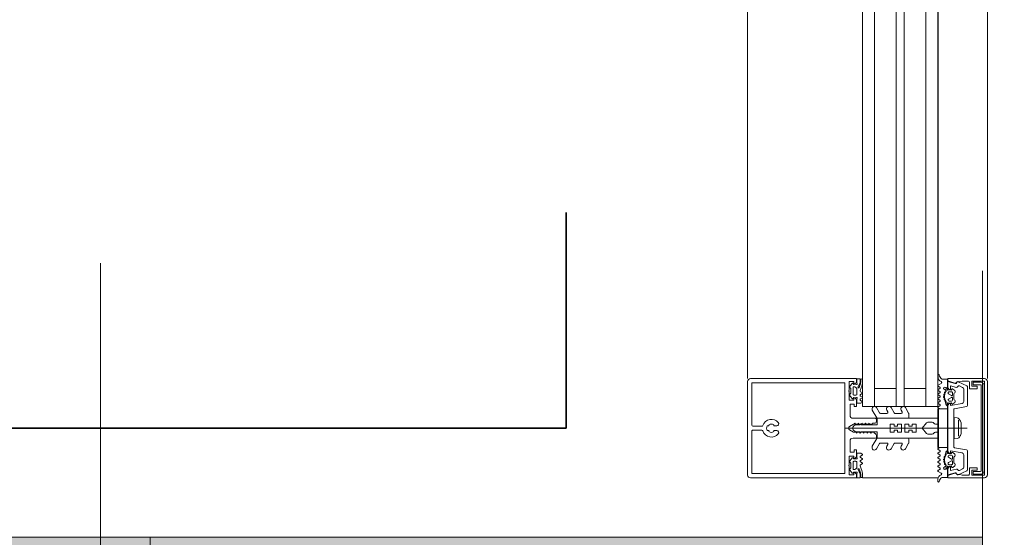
# Model space of a CAD drawing. Header units: centimetres. Extents: x -1631 to 21770, y -8842 to 3590.
# Tile 56 of 142: x -604 to -555, y 1383 to 1409. Entities that reach past the tile are written whole.
import ezdxf

# ---------------------------------------------------------------- set-up
doc = ezdxf.new("R2010")
doc.units = ezdxf.units.CM
for name, pattern in [('Dash', [60, 30, -30]), ('Hidden', [71.4375, 47.625, -23.8125]), ('Ponad', [39.688, 23.813, -15.875]), ('Ukryte', [71.438, 47.625, -23.813])]:
    doc.linetypes.add(name, pattern=pattern)
for name, color, linetype, lineweight in [('A-DETL', 90, 'Continuous', 9), ('A-DETL-GENF', 92, 'Continuous', 9), ('A-DETL-HDLN', 90, 'Ukryte', 9), ('A-FLOR-OVHD', 1, 'Ponad', 9), ('A-GLAZ-CURT', 52, 'Continuous', 9), ('A-GLAZ-CWMG', 51, 'Continuous', 9), ('A-WALL', 113, 'Continuous', 13), ('A-WALL-PATT', 111, 'Continuous', 13), ('S-COLS', 52, 'Continuous', 13)]:
    doc.layers.add(name, color=color, linetype=linetype, lineweight=lineweight)

# ---------------------------------------------------------------- blocks, each defined once
blk = doc.blocks.new('M_Concrete-Square-Column - 300 x 300mm-1795930-6_piętro IV __13_80 m_ - stan projektowany')
at = {"layer": 'S-COLS', "lineweight": 9}
blk.add_hatch(color=254, dxfattribs=at).paths.add_polyline_path([(15, -15), (15, 15), (-15, 15), (-15, -15)], flags=0)
for p, q in [((15, 15), (-15, 15)), ((-15, 15), (-15, -15)), ((15, -15), (15, 15)), ((-15, -15), (15, -15))]:
    blk.add_line(p, q, dxfattribs=at)
blk = doc.blocks.new('Rectangular Mullion - SI_CovCap-20mm_Tran-55mm-2281819-6_piętro IV __13_80 m_ - stan projektowany')
at = {"layer": 'A-DETL-GENF'}
for p, q in [((-2.5, 9.45), (-2.5, 7.8)), ((2.366, 9.6), (-2.35, 9.6)), ((2.5, 7.8), (2.5, 9.451)), ((-2.5, 9.39), (-2.5, 4.79)), ((-2.29, 9.39), (-2.29, 4.79)), ((-0.1, 8.877), (-0.1, 9.34)), ((0.1, 9.34), (0.1, 8.877)), ((2.29, 9.39), (2.29, 4.79)), ((2.5, 9.39), (2.5, 4.79)), ((-0.12, 8.608), (-0.12, 8.547)), ((0.12, 8.547), (0.12, 8.608)), ((-0.12, 8.253), (-0.12, 8.128)), ((0.12, 8.128), (0.12, 8.253)), ((0, -1.485), (0, 4.678)), ((-2.088, 4.025), (-2.309, 3.927)), ((-2.26, 4.327), (-2.136, 4.43)), ((-2.221, 4.258), (-2.256, 4.278)), ((-2.043, 4.28), (-1.716, 4.28)), ((-2.022, 4.419), (-2.014, 4.409)), ((-1.975, 4.39), (-1.783, 4.39)), ((-1.717, 4.08), (-1.939, 4.08)), ((-1.745, 4.409), (-1.737, 4.419)), ((-1.669, 4.238), (-1.669, 4.13)), ((-1.623, 4.43), (-1.499, 4.327)), ((-1.503, 4.278), (-1.538, 4.258)), ((-0.501, 4.28), (-0.501, 3.15)), ((-0.176, 3.957), (-0.176, 4.096)), ((-0.076, 4.269), (-0.051, 4.283)), ((0.074, 4.269), (0.049, 4.283)), ((0.174, 3.957), (0.174, 4.096)), ((0.499, 3.15), (0.499, 4.28)), ((1.623, 4.43), (1.499, 4.327)), ((1.503, 4.278), (1.538, 4.258)), ((1.669, 4.238), (1.669, 4.13)), ((2.043, 4.28), (1.716, 4.28)), ((1.717, 4.08), (1.939, 4.08)), ((1.745, 4.409), (1.737, 4.419)), ((1.975, 4.39), (1.783, 4.39)), ((2.022, 4.419), (2.014, 4.409)), ((2.088, 4.025), (2.309, 3.927)), ((2.26, 4.327), (2.136, 4.43)), ((2.221, 4.258), (2.256, 4.278)), ((-2.35, 3.918), (-2.479, 3.918)), ((-2.372, 3.801), (-2.471, 3.801)), ((-1.904, 3.918), (-2.045, 3.865)), ((-1.795, 3.813), (-1.843, 3.896)), ((-1.695, 3.897), (-1.743, 3.813)), ((-1.575, 3.813), (-1.624, 3.897)), ((-1.475, 3.897), (-1.522, 3.816)), ((-1.354, 3.813), (-1.402, 3.897)), ((-0.211, 3.925), (-0.186, 3.94)), ((-0.186, 3.894), (-0.211, 3.908)), ((0.209, 3.925), (0.184, 3.94)), ((0.184, 3.894), (0.209, 3.908)), ((1.354, 3.813), (1.402, 3.897)), ((1.475, 3.897), (1.522, 3.816)), ((1.575, 3.813), (1.624, 3.897)), ((1.695, 3.897), (1.743, 3.813)), ((1.795, 3.813), (1.843, 3.896)), ((1.904, 3.918), (2.045, 3.865)), ((2.35, 3.918), (2.479, 3.918)), ((2.372, 3.801), (2.471, 3.801)), ((-0.776, 2.937), (-1.038, 3.088)), ((-0.913, 3.305), (-0.526, 3.081)), ((-0.501, 3.038), (-0.501, 1.517)), ((-0.451, 3.1), (-0.351, 3.1)), ((0.365, 3.1), (0.45, 3.1)), ((0.499, 3.038), (0.499, 1.517)), ((0.912, 3.305), (0.524, 3.081)), ((0.774, 2.937), (1.037, 3.088)), ((-0.913, 2.575), (-0.826, 2.524)), ((-0.751, 2.568), (-0.751, 2.894)), ((0.749, 2.568), (0.749, 2.894)), ((0.912, 2.575), (0.824, 2.524)), ((-0.776, 2.207), (-1.038, 2.358)), ((-0.751, 1.842), (-0.751, 2.164)), ((0.749, 1.842), (0.749, 2.164)), ((0.774, 2.207), (1.037, 2.358)), ((-0.762, 1.474), (-1.038, 1.633)), ((-0.913, 1.849), (-0.826, 1.799)), ((0.761, 1.474), (1.037, 1.633)), ((0.912, 1.849), (0.824, 1.799)), ((-0.551, 1.467), (-0.737, 1.467)), ((0.549, 1.467), (0.736, 1.467)), ((-0.301, 0.498), (-0.301, 0.283)), ((0.299, 0.498), (0.299, 0.283)), ((-2.599, -0.001), (-2.687, -0.001)), ((-2.175, -0.018), (-2.263, -0.17)), ((-2.073, -0.102), (-2.124, -0.017)), ((-1.882, -0.42), (-2.01, -0.42)), ((-2.01, -0.48), (-1.95, -0.48)), ((-1.955, -0.017), (-2.005, -0.102)), ((-1.975, -0.31), (-1.947, -0.359)), ((-1.853, -0.102), (-1.903, -0.017)), ((-1.828, -0.377), (-1.827, -0.362)), ((-1.786, -0.34), (-1.768, -0.351)), ((-1.736, -0.017), (-1.785, -0.102)), ((-1.722, -0.333), (-1.717, -0.32)), ((-1.634, -0.103), (-1.684, -0.017)), ((-1.668, -0.308), (-1.653, -0.322)), ((-1.605, -0.317), (-1.597, -0.304)), ((-1.516, -0.017), (-1.565, -0.102)), ((-1.546, -0.306), (-1.536, -0.323)), ((-1.487, -0.331), (-1.476, -0.321)), ((-1.414, -0.103), (-1.464, -0.017)), ((-1.427, -0.336), (-1.422, -0.356)), ((-1.379, -0.375), (-1.366, -0.368)), ((-1.296, -0.017), (-1.345, -0.103)), ((-1.249, -0.48), (-1.184, -0.48)), ((-1.196, -0.098), (-1.244, -0.017)), ((-1.075, -0.016), (-1.123, -0.099)), ((1.075, -0.016), (1.123, -0.099)), ((1.249, -0.48), (1.184, -0.48)), ((1.196, -0.098), (1.244, -0.017)), ((1.296, -0.017), (1.345, -0.103)), ((1.379, -0.375), (1.366, -0.368)), ((1.414, -0.103), (1.464, -0.017)), ((1.427, -0.336), (1.422, -0.356)), ((1.487, -0.331), (1.476, -0.321)), ((1.516, -0.017), (1.565, -0.102)), ((1.546, -0.306), (1.536, -0.323)), ((1.605, -0.317), (1.597, -0.304)), ((1.634, -0.103), (1.684, -0.017)), ((1.668, -0.308), (1.653, -0.322)), ((1.722, -0.333), (1.717, -0.32)), ((1.736, -0.017), (1.785, -0.102)), ((1.786, -0.34), (1.768, -0.351)), ((1.828, -0.377), (1.827, -0.362)), ((1.853, -0.102), (1.903, -0.017)), ((1.882, -0.42), (2.01, -0.42)), ((1.975, -0.31), (1.947, -0.359)), ((2.01, -0.48), (1.95, -0.48)), ((1.955, -0.017), (2.005, -0.102)), ((2.073, -0.102), (2.124, -0.017)), ((2.175, -0.018), (2.263, -0.17)), ((2.599, -0.001), (2.687, -0.001)), ((-1.978, -0.754), (-1.896, -0.851)), ((-1.84, -0.69), (-1.84, -0.57)), ((-1.79, -0.52), (-1.762, -0.52)), ((-1.67, -0.74), (-1.79, -0.74)), ((-1.736, -0.535), (-1.644, -0.695)), ((-1.715, -0.8), (-1.485, -0.8)), ((-1.556, -0.695), (-1.464, -0.535)), ((-1.41, -0.74), (-1.53, -0.74)), ((-1.438, -0.52), (-1.41, -0.52)), ((-1.36, -0.57), (-1.36, -0.69)), ((-1.304, -0.851), (-1.222, -0.754)), ((-1.09, -1.449), (-0.982, -0.84)), ((-0.953, -0.815), (-0.025, -0.815)), ((0.025, -0.815), (0.953, -0.815)), ((0.982, -0.84), (1.09, -1.449)), ((1.304, -0.851), (1.222, -0.754)), ((1.36, -0.57), (1.36, -0.69)), ((1.438, -0.52), (1.41, -0.52)), ((1.41, -0.74), (1.53, -0.74)), ((1.556, -0.695), (1.464, -0.535)), ((1.715, -0.8), (1.485, -0.8)), ((1.736, -0.535), (1.644, -0.695)), ((1.67, -0.74), (1.79, -0.74)), ((1.79, -0.52), (1.762, -0.52)), ((1.84, -0.69), (1.84, -0.57)), ((1.978, -0.754), (1.896, -0.851)), ((-2.344, -1.034), (-2.145, -1.461)), ((-2.055, -1.252), (-2.131, -1.089)), ((-2.1, -1.49), (-1.139, -1.49)), ((-1.342, -1.31), (-1.964, -1.31)), ((0.408, -1.036), (-0.408, -1.036)), ((-0.225, -1.183), (0.225, -1.183)), ((1.139, -1.49), (2.1, -1.49)), ((1.964, -1.31), (1.342, -1.31)), ((2.131, -1.089), (2.055, -1.252)), ((2.145, -1.461), (2.344, -1.034)), ((-2.32, -1.59), (-2.04, -1.59)), ((2.04, -1.59), (2.32, -1.59)), ((2.135, -2.195), (-2.135, -2.195)), ((-2.125, -2.345), (2.125, -2.345)), ((2.35, -2.5), (-2.35, -2.5))]:
    blk.add_line(p, q, dxfattribs=at)
at = {"layer": 'A-DETL-GENF', "flags": 128}
for points in [[(-0.15, 9.39), (-2.29, 9.39), (-2.29, 7.8)], [(2.29, 7.8), (2.29, 9.39), (0.15, 9.39)], [(-2.501, 4.9), (-2.501, 4.1), (-2.311, 4.1), (-2.231, 4.18), (-2.231, 4.24), (-2.351, 4.24), (-2.351, 4.47), (-1.906, 4.47)], [(-2.291, 4.9), (-2.291, 4.7), (2.289, 4.7), (2.289, 4.9)], [(1.904, 4.47), (2.349, 4.47), (2.349, 4.24), (2.23, 4.24), (2.23, 4.18), (2.31, 4.1), (2.499, 4.1), (2.499, 4.9)], [(-2.499, 3.938), (-2.499, 4.08), (-2.298, 4.08), (-2.247, 4.067)], [(-1.856, 4.47), (-1.411, 4.47), (-1.411, 4.24), (-1.53, 4.24), (-1.53, 4.18), (-1.45, 4.1), (-1.091, 4.1), (-1.091, 4.22), (-1.211, 4.22), (-1.211, 4.43), (-0.651, 4.43)], [(-1.512, 4.067), (-1.461, 4.08), (-1.259, 4.08), (-1.259, 3.888), (-1.302, 3.813)], [(-0.265, 0.575), (-0.001, 0.797), (-0.001, 1.097), (-0.201, 1.097), (-0.201, 1.297), (-0.101, 1.297), (-0.101, 1.463), (-0.201, 1.463), (-0.201, 1.663), (-0.001, 1.663), (-0.001, 1.83), (-0.201, 1.83), (-0.201, 2.03), (-0.101, 2.03), (-0.101, 2.197), (-0.201, 2.197), (-0.201, 2.397), (-0.001, 2.397), (-0.001, 4.297), (-0.001, 2.397), (0.199, 2.397), (0.199, 2.197), (0.099, 2.197), (0.099, 2.03), (0.199, 2.03), (0.199, 1.83), (-0.001, 1.83), (-0.001, 1.663), (0.199, 1.663), (0.199, 1.463), (0.099, 1.463), (0.099, 1.297), (0.199, 1.297), (0.199, 1.097), (-0.001, 1.097), (-0.001, 0.797), (0.264, 0.575)], [(-0.251, 3.2), (-0.251, 3.29), (-0.201, 3.32), (-0.201, 3.441), (-0.251, 3.47), (-0.201, 3.499), (-0.201, 3.621), (-0.251, 3.65), (-0.201, 3.679), (-0.201, 3.801), (-0.251, 3.83), (-0.201, 3.859), (-0.201, 3.981), (-0.251, 4.01), (-0.201, 4.039), (-0.201, 4.161), (-0.251, 4.19), (-0.2, 4.219), (-0.2, 4.255), (-0.088, 4.45)], [(0.087, 4.45), (0.199, 4.255), (0.199, 4.129), (0.249, 4.1), (0.199, 4.071), (0.199, 3.949), (0.249, 3.92), (0.199, 3.891), (0.199, 3.769), (0.249, 3.74), (0.199, 3.711), (0.199, 3.589), (0.249, 3.56), (0.199, 3.531), (0.199, 3.409), (0.249, 3.38), (0.199, 3.351), (0.199, 3.23), (0.252, 3.2)], [(0.649, 4.43), (1.209, 4.43), (1.209, 4.22), (1.089, 4.22), (1.089, 4.1), (1.449, 4.1), (1.529, 4.18), (1.529, 4.24), (1.409, 4.24), (1.409, 4.47), (1.855, 4.47)], [(1.512, 4.067), (1.461, 4.08), (1.259, 4.08), (1.259, 3.888), (1.302, 3.813)], [(2.499, 3.938), (2.499, 4.08), (2.298, 4.08), (2.247, 4.067)], [(-0.201, 0.11), (-0.201, -0.003), (-0.501, -0.003), (-0.501, 3.067), (-0.176, 3.067), (-0.176, 3.876)], [(0.199, 0.11), (0.199, -0.003), (0.499, -0.003), (0.499, 3.067), (0.174, 3.067), (0.174, 3.876)], [(-2.48, -0.211), (-2.48, -0.48), (-2.07, -0.48)], [(-1.203, -0.42), (-1.325, -0.42), (-1.322, -0.394), (-1.195, -0.41)], [(-1.115, -0.48), (-0.98, -0.48), (-0.98, -0.09), (-1.023, -0.016)], [(1.115, -0.48), (0.98, -0.48), (0.98, -0.09), (1.023, -0.016)], [(1.203, -0.42), (1.325, -0.42), (1.322, -0.394), (1.195, -0.41)], [(2.48, -0.211), (2.48, -0.48), (2.07, -0.48)], [(-2.5, -2.35), (-2.5, -0.5), (-2.39, -0.5), (-2.273, -0.858)], [(-2.058, -0.934), (-2.136, -0.64), (-1.95, -0.64), (-1.95, -0.58), (-2.03, -0.5), (-2.35, -0.5), (-2.25, -0.874)], [(-1.92, -0.667), (-1.92, -0.68), (-1.97, -0.709)], [(-1.23, -0.709), (-1.28, -0.68), (-1.28, -0.667)], [(1.244, -1.227), (1.14, -0.64), (1.25, -0.64), (1.25, -0.58), (1.17, -0.5), (-1.17, -0.5), (-1.25, -0.58), (-1.25, -0.64), (-1.14, -0.64), (-1.244, -1.227)], [(0.52, -0.974), (0.54, -0.821), (-0.54, -0.821), (-0.52, -0.974)], [(1.23, -0.709), (1.28, -0.68), (1.28, -0.667)], [(1.92, -0.667), (1.92, -0.68), (1.97, -0.709)], [(2.25, -0.874), (2.35, -0.5), (2.03, -0.5), (1.95, -0.58), (1.95, -0.64), (2.136, -0.64), (2.058, -0.934)], [(2.273, -0.858), (2.39, -0.5), (2.5, -0.5), (2.5, -2.35)], [(-2.34, -1.001), (-2.34, -1.106), (-2.37, -1.224), (-2.37, -1.539)], [(2.37, -1.54), (2.37, -1.224), (2.34, -1.106), (2.34, -1.001)], [(-1.99, -1.64), (-1.99, -1.99), (-2.12, -1.99), (-2.12, -1.72), (-2.37, -1.72), (-2.37, -2.35), (2.37, -2.35), (2.37, -1.72), (2.12, -1.72), (2.12, -1.99), (1.99, -1.99), (1.99, -1.64)], [(-2.185, -2.145), (-2.185, -1.785), (-2.325, -1.785), (-2.325, -2.145)], [(2.325, -2.145), (2.325, -1.785), (2.185, -1.785), (2.185, -2.145)]]:
    blk.add_lwpolyline(points, dxfattribs=at)
for points in [[(0.97, 0), (-0.97, 0), (-0.97, -0.04), (0.97, -0.04)], [(0.97, -0.04), (-0.97, -0.04), (-0.97, -0.49), (0.97, -0.49)]]:
    blk.add_lwpolyline(points, close=True, dxfattribs=at)
at = {"layer": 'A-DETL-GENF'}
for centre, radius, start, end in [((-2.35, 9.45), 0.15, 90.0003, 179.9997), ((2.35, 9.451), 0.15, 0.1055, 83.878), ((-0.15, 9.34), 0.05, 0.0077, 89.9923), ((0.15, 9.34), 0.05, 89.9791, 180.0209), ((0, 8.4), 0.45, 107.4982, 231.0552), ((0, 8.4), 0.21, 143.7768, 216.2232), ((-0.15, 8.547), 0.03, 229.6807, 0), ((-0.15, 8.877), 0.05, 287.4982, 0), ((0, 8.4), 0.24, 60, 120), ((0.15, 8.877), 0.05, 180, 252.583), ((0.15, 8.547), 0.03, 180, 310.3193), ((0, 8.4), 0.45, 308.9448, 72.583), ((0, 8.4), 0.21, 323.7768, 36.2232), ((-0.22, 8.128), 0.1, 231.0552, 0), ((-0.15, 8.253), 0.03, 0, 130.3193), ((0.15, 8.253), 0.03, 49.6807, 180), ((0.22, 8.128), 0.1, 180, 308.9448), ((-1.881, 4.465), 0.0255, 12.35, 167.65), ((0, 4.401), 0.1, 28.7984, 151.2016), ((1.88, 4.465), 0.0255, 12.35, 167.65), ((-2.241, 4.304), 0.03, 128.5798, 239.9915), ((-2.239, 4.096), 0.03, 255.4027, 14.3746), ((-2.231, 4.24), 0.02, 346.6587, 60.0171), ((-1.942, 4.172), 0.277, 166.6587, 194.3746), ((-2.085, 4.368), 0.08, 38.8475, 129.685), ((-1.94, 4.228), 0.148, 172.4164, 270.2404), ((-2.074, 3.995), 0.0337, 293.0035, 114), ((-2.04, 4.23), 0.0496, 92.7559, 159.6878), ((-1.975, 4.44), 0.05, 218.8475, 270), ((-1.783, 4.44), 0.05, 270, 321.1528), ((-1.674, 4.368), 0.08, 50.315, 141.1528), ((-1.72, 4.13), 0.0502, 273.3323, 359.7322), ((-1.719, 4.23), 0.0499, 9.2263, 86.9893), ((-1.52, 4.096), 0.03, 165.6254, 284.5942), ((-1.817, 4.172), 0.277, 345.6254, 13.341), ((-1.528, 4.24), 0.02, 119.9847, 193.341), ((-1.518, 4.304), 0.03, 300.0085, 51.4202), ((-0.65, 4.28), 0.15, 359.9706, 90.0294), ((0.024, 4.096), 0.2, 120, 180), ((-0.001, 4.197), 0.1, 90, 120), ((-0.001, 4.197), 0.1, 60, 90), ((-0.026, 4.096), 0.2, 360, 60), ((0.649, 4.28), 0.15, 89.9706, 180.0294), ((1.518, 4.304), 0.03, 128.5798, 239.9915), ((1.52, 4.096), 0.03, 255.4058, 14.3746), ((1.528, 4.24), 0.02, 346.659, 60.0153), ((1.817, 4.172), 0.277, 166.659, 194.3746), ((1.674, 4.368), 0.08, 38.8472, 129.685), ((1.719, 4.23), 0.0499, 93.0107, 170.7737), ((1.72, 4.13), 0.0502, 180.2678, 266.6677), ((1.783, 4.44), 0.05, 218.8472, 270), ((1.94, 4.228), 0.148, 269.7596, 7.5836), ((1.975, 4.44), 0.05, 270, 321.1525), ((2.085, 4.368), 0.08, 50.315, 141.1525), ((2.074, 3.995), 0.0337, 66, 246.9965), ((2.04, 4.23), 0.0496, 20.3122, 87.2441), ((2.239, 4.096), 0.03, 165.6254, 284.5973), ((1.942, 4.172), 0.277, 345.6254, 13.3413), ((2.231, 4.24), 0.02, 119.9829, 193.3413), ((2.241, 4.304), 0.03, 300.0085, 51.4202), ((-2.479, 3.938), 0.02, 180.0007, 269.9993), ((-2.434, 3.831), 0.059, 88.5974, 194.6036), ((-2.471, 3.821), 0.02, 194.6036, 270), ((-2.426, 4.822), 0.933, 269.587, 293.0035), ((-2.398, 4.798), 0.997, 271.4989, 290.69), ((-2.35, 4.018), 0.1, 270.0001, 294), ((-1.887, 3.871), 0.05, 30.069, 110.536), ((-1.769, 3.828), 0.03, 210.0871, 329.9129), ((-1.66, 3.878), 0.0402, 27.7922, 152.3701), ((-1.549, 3.828), 0.0299, 210.122, 335.064), ((-1.439, 3.877), 0.0414, 28.176, 151.824), ((-1.328, 3.828), 0.0301, 210.1258, 329.8742), ((-0.206, 3.917), 0.01, 120.0303, 239.9802), ((-0.196, 3.957), 0.02, 300.0303, 360), ((-0.196, 3.876), 0.02, 360, 59.9802), ((0.194, 3.957), 0.02, 180, 239.9697), ((0.194, 3.876), 0.02, 120.0198, 180), ((0.204, 3.917), 0.01, 300.0198, 59.9697), ((1.328, 3.828), 0.0301, 210.1258, 329.8742), ((1.439, 3.877), 0.0414, 28.176, 151.824), ((1.549, 3.828), 0.0299, 204.936, 329.878), ((1.66, 3.878), 0.0402, 27.6299, 152.2078), ((1.769, 3.828), 0.03, 210.0871, 329.9129), ((1.887, 3.871), 0.05, 69.464, 149.931), ((2.398, 4.798), 0.997, 249.31, 268.5011), ((2.426, 4.822), 0.933, 246.9965, 270.413), ((2.35, 4.018), 0.1, 246, 269.9999), ((2.434, 3.831), 0.059, 345.3964, 91.4026), ((2.471, 3.821), 0.02, 270, 345.3964), ((2.479, 3.938), 0.02, 270.0007, 359.9993), ((-0.976, 3.197), 0.125, 60, 240), ((-0.551, 3.038), 0.05, 360, 60), ((-0.451, 3.15), 0.05, 179.9899, 270.0101), ((-0.351, 3.2), 0.0999, 269.9704, 0.0296), ((0.375, 3.225), 0.126, 191.5693, 265.5931), ((0.449, 3.15), 0.05, 270.9313, 359.9852), ((0.549, 3.038), 0.05, 120, 180), ((0.974, 3.197), 0.125, 300, 120), ((-0.976, 2.467), 0.125, 60, 240), ((-0.801, 2.568), 0.05, 240, 360), ((-0.801, 2.894), 0.05, 360, 60), ((0.799, 2.894), 0.05, 120, 180), ((0.799, 2.568), 0.05, 180, 300), ((0.974, 2.467), 0.125, 300, 120), ((-0.801, 2.164), 0.05, 360, 60), ((0.799, 2.164), 0.05, 120, 180), ((-0.976, 1.741), 0.125, 60, 240), ((-0.801, 1.842), 0.05, 240, 360), ((-0.551, 1.517), 0.05, 270, 360), ((0.549, 1.517), 0.05, 180, 270), ((0.799, 1.842), 0.05, 180, 300), ((0.974, 1.741), 0.125, 300, 120), ((-0.737, 1.517), 0.05, 240, 270), ((0.736, 1.517), 0.05, 270, 300), ((-0.201, 0.498), 0.1, 130, 180), ((0.199, 0.498), 0.1, 0, 50), ((-0.201, 0.283), 0.1, 180, 240), ((-0.301, 0.11), 0.1, 360, 60), ((0.299, 0.11), 0.1, 120, 180), ((0.199, 0.283), 0.1, 300, 360), ((-2.687, -0.031), 0.03, 89.9022, 261.6433), ((-2.733, -0.343), 0.286, 27.5921, 81.6433), ((-2.599, -0.201), 0.2, 80.4545, 89.9022), ((-2.614, -0.291), 0.291, 25.3637, 80.4545), ((-2.306, -0.145), 0.05, 205.3637, 330.1649), ((-2.149, -0.033), 0.03, 30.7154, 150.1649), ((-2.01, -0.355), 0.065, 90, 270), ((-2.039, -0.078), 0.0417, 215.132, 324.868), ((-2.04, -0.48), 0.03, 0, 180), ((-2.01, -0.33), 0.04, 29.9937, 90), ((-1.929, -0.032), 0.03, 30.5887, 149.5346), ((-1.95, -0.51), 0.03, 0.0185, 89.0948), ((-1.861, -0.309), 0.1, 210.0023, 269.1728), ((-1.882, -0.37), 0.05, 270, 305.0779), ((-1.862, -0.375), 0.0339, 269.1783, 356.9975), ((-1.819, -0.078), 0.0415, 215.012, 324.988), ((-1.6, -0.771), 0.44, 54.1588, 125.0779), ((-1.8, -0.364), 0.0272, 60.011, 176.9853), ((-1.752, -0.323), 0.0316, 240.007, 341.9967), ((-1.71, -0.032), 0.03, 30.1448, 149.5346), ((-1.689, -0.329), 0.03, 45.0005, 162.0009), ((-1.631, -0.299), 0.0316, 224.991, 327.0104), ((-1.6, -0.077), 0.043, 217.8436, 323.8234), ((-1.572, -0.321), 0.03, 30.0003, 146.9985), ((-1.508, -0.307), 0.0316, 210.0026, 311.9974), ((-1.49, -0.032), 0.03, 30.3449, 149.5346), ((-1.456, -0.343), 0.03, 14.9955, 132.0028), ((-1.393, -0.348), 0.03, 195.0015, 296.9968), ((-1.38, -0.079), 0.0419, 215.4665, 324.6999), ((-1.352, -0.394), 0.03, 0.0112, 116.991), ((-1.325, -0.39), 0.03, 234.1588, 270), ((-1.27, -0.033), 0.03, 30.3446, 149.7685), ((-1.249, -0.51), 0.03, 90, 193.1975), ((-1.203, -0.453), 0.033, 305.0901, 90), ((-1.159, -0.08), 0.0416, 206.9541, 331.568), ((-1.195, -0.46), 0.05, 7.1737, 90.0088), ((-1.115, -0.45), 0.03, 187.1885, 269.997), ((-1.049, -0.031), 0.03, 29.7965, 150.132), ((1.049, -0.031), 0.03, 29.868, 150.2035), ((1.115, -0.45), 0.03, 270.003, 352.8115), ((1.159, -0.08), 0.0416, 208.432, 333.0459), ((1.195, -0.46), 0.05, 89.9912, 172.8263), ((1.203, -0.453), 0.033, 90, 234.9099), ((1.27, -0.033), 0.03, 30.2315, 149.6554), ((1.249, -0.51), 0.03, 346.8025, 90), ((1.352, -0.394), 0.03, 63.009, 179.9888), ((1.325, -0.39), 0.03, 270, 305.8412), ((1.6, -0.771), 0.44, 54.9221, 125.8412), ((1.38, -0.079), 0.0419, 215.3001, 324.5335), ((1.393, -0.348), 0.03, 243.0032, 344.9985), ((1.456, -0.343), 0.03, 47.9972, 165.0045), ((1.49, -0.032), 0.03, 30.4654, 149.6551), ((1.508, -0.307), 0.0316, 228.0026, 329.9974), ((1.572, -0.321), 0.03, 33.0015, 149.9997), ((1.6, -0.077), 0.043, 216.1766, 322.1564), ((1.631, -0.299), 0.0316, 212.9896, 315.009), ((1.689, -0.329), 0.03, 17.9991, 134.9995), ((1.71, -0.032), 0.03, 30.4654, 149.8552), ((1.752, -0.323), 0.0316, 198.0033, 299.993), ((1.819, -0.078), 0.0415, 215.012, 324.988), ((1.8, -0.364), 0.0272, 3.0147, 119.989), ((1.862, -0.375), 0.0339, 183.0025, 270.8217), ((1.882, -0.37), 0.05, 234.9221, 270), ((1.861, -0.309), 0.1, 270.8272, 329.9977), ((1.929, -0.032), 0.03, 30.4654, 149.4113), ((1.95, -0.51), 0.03, 90.9052, 179.9815), ((2.01, -0.33), 0.04, 90, 150.0063), ((2.039, -0.078), 0.0417, 215.132, 324.868), ((2.01, -0.355), 0.065, 270, 90), ((2.04, -0.48), 0.03, 0, 180), ((2.149, -0.033), 0.03, 29.8351, 149.2846), ((2.306, -0.145), 0.05, 209.8351, 334.6363), ((2.614, -0.291), 0.291, 99.5455, 154.6363), ((2.733, -0.343), 0.286, 98.3567, 152.4079), ((2.599, -0.201), 0.2, 90.0978, 99.5455), ((2.687, -0.031), 0.03, 278.3567, 90.0978), ((-2.29, -1.009), 0.06, 98.4417, 205), ((-2.27, -1.001), 0.07, 120.0064, 180), ((-2.34, -0.88), 0.07, 300.0064, 18), ((-2.308, -0.89), 0.06, 278.4417, 15), ((-2.116, -0.95), 0.06, 288.8192, 15), ((-1.955, -0.735), 0.03, 120.0049, 219.9897), ((-1.616, -0.589), 0.314, 165.4979, 194.5021), ((-1.835, -0.8), 0.08, 219.9967, 337.3844), ((-1.79, -0.57), 0.05, 89.9897, 180.0103), ((-1.79, -0.69), 0.05, 179.9899, 270.0101), ((-1.762, -0.55), 0.03, 29.9936, 90.0121), ((-1.715, -0.85), 0.05, 90.0003, 157.3776), ((-1.67, -0.71), 0.03, 269.9936, 30.0024), ((-1.53, -0.71), 0.03, 150.0027, 270.0013), ((-1.485, -0.85), 0.05, 22.6209, 90.0012), ((-1.438, -0.55), 0.03, 89.9893, 150.005), ((-1.365, -0.8), 0.08, 202.6228, 319.9969), ((-1.41, -0.57), 0.05, 0.009, 89.991), ((-1.41, -0.69), 0.05, 270.0092, 359.9908), ((-1.584, -0.589), 0.314, 345.517, 13.1975), ((-1.245, -0.735), 0.03, 319.9887, 60.0017), ((-0.953, -0.845), 0.03, 90, 170), ((-0.307, -0.921), 0.22, 193.9707, 242.728), ((0, -0.821), 0.0256, 12.6804, 167.3196), ((0.307, -0.921), 0.22, 297.2746, 346.0268), ((0.953, -0.845), 0.03, 10, 90), ((1.245, -0.735), 0.03, 119.9983, 220.0113), ((1.584, -0.589), 0.314, 166.8025, 194.483), ((1.365, -0.8), 0.08, 220.0031, 337.3772), ((1.41, -0.57), 0.05, 90.009, 179.991), ((1.41, -0.69), 0.05, 180.0092, 269.9908), ((1.438, -0.55), 0.03, 29.995, 90.0107), ((1.485, -0.85), 0.05, 89.9988, 157.3791), ((1.53, -0.71), 0.03, 269.9987, 29.9973), ((1.67, -0.71), 0.03, 149.9976, 270.0064), ((1.715, -0.85), 0.05, 22.6224, 89.9997), ((1.762, -0.55), 0.03, 89.9879, 150.0064), ((1.835, -0.8), 0.08, 202.6156, 320.0033), ((1.79, -0.57), 0.05, 359.9897, 90.0103), ((1.79, -0.69), 0.05, 269.9899, 0.0101), ((1.616, -0.589), 0.314, 345.4979, 14.5021), ((1.955, -0.735), 0.03, 320.0103, 59.9951), ((2.116, -0.95), 0.06, 165, 251.1808), ((2.308, -0.89), 0.06, 165, 261.5583), ((2.34, -0.88), 0.07, 162, 239.9983), ((2.29, -1.009), 0.06, 335, 81.5583), ((2.27, -1.001), 0.07, 0, 59.9983), ((-2.1, -1.44), 0.05, 205, 270), ((-2.077, -1.064), 0.06, 108.8192, 205), ((-1.964, -1.21), 0.1, 205, 270), ((-1.342, -1.21), 0.1, 270, 350), ((-1.139, -1.44), 0.05, 270, 350), ((0, -0.291), 0.921, 243.7078, 255.8284), ((0, -0.291), 0.92, 284.1683, 296.293), ((1.139, -1.44), 0.05, 190, 270), ((1.342, -1.21), 0.1, 190, 270), ((1.964, -1.21), 0.1, 270, 335), ((2.077, -1.064), 0.06, 335, 71.1808), ((2.1, -1.44), 0.05, 270, 335), ((-2.319, -1.539), 0.0512, 180.5709, 268.6482), ((-2.04, -1.64), 0.05, 0, 90.0001), ((2.04, -1.64), 0.05, 89.9981, 180.0017), ((2.32, -1.54), 0.0498, 269.8262, 0.1735), ((-2.35, -2.35), 0.15, 179.9938, 270.0062), ((-2.125, -2.145), 0.2, 179.9718, 270.0352), ((-2.135, -2.145), 0.0499, 179.8796, 270.0225), ((2.125, -2.144), 0.2, 270.0295, 359.9723), ((2.135, -2.144), 0.0501, 270.0875, 359.9336), ((2.35, -2.35), 0.15, 270.0494, 359.9506)]:
    blk.add_arc(centre, radius, start, end, dxfattribs=at)
blk = doc.blocks.new('Schueco_FWS-Glazing1 - SI_38mm_TripGlz 2-2613228-6_piętro IV __13_80 m_ - stan projektowany')
at = {"layer": 'A-GLAZ-CURT'}
for p, q in [((18.4, 0), (-18.4, 0)), ((-18.4, 0), (-18.4, -3.8)), ((18.4, -3.8), (18.4, 0)), ((-18.4, -3.8), (18.4, -3.8))]:
    blk.add_line(p, q, dxfattribs=at)
at = {"layer": 'A-GLAZ-CURT', "lineweight": 13}
for p, q in [((-18.4, -0.6), (18.4, -0.6)), ((-17.5, -0.6), (-17.5, -1.7)), ((17.5, -0.6), (17.5, -1.7)), ((-18.4, -1.7), (18.4, -1.7)), ((-18.4, -2.1), (18.4, -2.1)), ((-17.5, -2.1), (-17.5, -3.2)), ((17.5, -2.1), (17.5, -3.2)), ((-18.4, -3.2), (18.4, -3.2))]:
    blk.add_line(p, q, dxfattribs=at)
blk = doc.blocks.new('Rectangular Mullion - Schueco_FWS-50-SI_Tran_CovCap-20mm_Tran-55mm-2293422-6_piętro IV __13_80 m_ - stan projektowany')
at = {"layer": 'A-GLAZ-CWMG'}
for p, q in [((-567.473, 1425.326), (-567.473, 1391.326)), ((-557.863, 1391.326), (-557.863, 1425.326)), ((-555.373, 1391.326), (-555.373, 1425.326)), ((-557.873, 1386.326), (-561.673, 1386.326))]:
    blk.add_line(p, q, dxfattribs=at)

msp = doc.modelspace()

# ---------------------------------------------------------------- hatches: boundary and pattern name
at = {"layer": 'A-WALL-PATT'}
msp.add_hatch(color=9, dxfattribs=at).paths.add_polyline_path([(-567.623, 1377.326), (-567.623, 1383.326), (-597.623, 1383.326), (-597.623, 1377.326)], flags=0)
h = msp.add_hatch(color=9, dxfattribs=at)
h.paths.add_polyline_path([(-567.623, 132.326), (-555.623, 132.326), (-555.623, 152.326), (-567.623, 152.326)], flags=0)
h.paths.add_polyline_path([(-558.123, 283.826), (-555.623, 283.826), (-555.623, 612.826), (-567.623, 612.826), (-567.623, 283.826)], flags=0)
h.paths.add_polyline_path([(-555.623, 743.826), (-555.623, 1032.826), (-567.623, 1032.826), (-567.623, 743.826), (-558.123, 743.826)], flags=0)
h.paths.add_polyline_path([(-555.623, 1163.826), (-555.623, 1383.326), (-567.623, 1383.326), (-567.623, 1163.826), (-558.123, 1163.826)], flags=0)

# ---------------------------------------------------------------- linework, layer by layer
at = {"layer": 'A-DETL', "linetype": 'Hidden', "lineweight": 35}
for p, q in [((-576.623, 1828.326), (-576.623, 1388.826)), ((-576.623, 1388.826), (-1227.623, 1388.826))]:
    msp.add_line(p, q, dxfattribs=at)
at = {"layer": 'A-DETL', "linetype": 'Dash', "lineweight": 25}
for points, knots in [([(-555.623, 1472.575), (-478.908, 1472.575), (-476.079, 1472.575), (-439.123, 1472.575), (-439.123, 1435.619), (-439.123, 1432.79), (-439.123, 1329.11), (-439.123, 1326.281), (-439.123, 1289.326), (-402.167, 1289.326), (-399.339, 1289.326), (54.377, 1289.326), (347.204, 1289.326), (391.666, 1289.326), (418.55, 1316.21), (413.877, 1393.928), (413.877, 1663.126)], [0, 0, 0, 0, 1.274059, 2.1133, 2.95254, 4.521491, 5.717221, 7.286172, 8.125412, 8.964652, 14.361634, 22.556861, 31.207392, 35.311818, 37.065318, 41.276562, 41.276562, 41.276562, 41.276562]), ([(-561.623, 233.023), (-511.606, 233.023), (-497.781, 233.023), (-439.123, 233.023), (-439.123, 251.363), (-439.123, 296.623), (-439.123, 1289.326), (-439.123, 1326.281), (-439.123, 1329.11), (-439.123, 1432.79), (-439.123, 1435.619), (-439.123, 1472.575), (-476.079, 1472.575), (-478.908, 1472.575), (-555.623, 1472.575)], [0, 0, 0, 0, 1.339676, 2.332925, 3.669947, 15.221807, 26.977257, 38.268666, 39.837617, 41.033347, 42.602298, 43.441538, 44.280778, 45.554838, 45.554838, 45.554838, 45.554838]), ([(-555.623, 1472.575), (-478.908, 1472.575), (-450.623, 1472.575), (-439.123, 1472.575), (-439.123, 1461.075), (-439.123, 1432.79), (-439.123, 1329.11), (-439.123, 1326.281), (-439.123, 1289.326), (-402.167, 1289.326), (-399.339, 1289.326), (54.377, 1289.326), (347.204, 1289.326), (391.666, 1289.326), (413.877, 1267.114), (413.877, 1211.148), (413.877, 1019.9)], [0, 0, 0, 0, 1.274059, 1.834911, 2.395763, 3.964714, 5.438832, 7.007784, 7.847024, 8.686264, 14.083246, 22.278473, 30.929004, 34.961158, 36.402966, 39.45005, 39.45005, 39.45005, 39.45005])]:
    msp.add_open_spline(points, degree=3, knots=knots, dxfattribs=at)
at = {"layer": 'A-DETL-HDLN'}
msp.add_line((-600.123, 420.826), (-600.123, 2793.326), dxfattribs=at)
at = {"layer": 'A-FLOR-OVHD'}
msp.add_line((-555.623, 1833.326), (-555.623, 1383.326), dxfattribs=at)
at = {"layer": 'A-WALL', "lineweight": 9}
for p, q in [((-555.623, 1383.326), (-597.623, 1383.326)), ((-555.623, 1353.326), (-555.623, 1383.326))]:
    msp.add_line(p, q, dxfattribs=at)

# ---------------------------------------------------------------- block references
at = {"layer": 'A-GLAZ-CURT', "rotation": 270.0000000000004}
msp.add_blockref('Schueco_FWS-Glazing1 - SI_38mm_TripGlz 2-2613228-6_piętro IV __13_80 m_ - stan projektowany', (-557.873, 1408.326), dxfattribs=at)
at = {"layer": 'A-GLAZ-CWMG'}
msp.add_blockref('Rectangular Mullion - Schueco_FWS-50-SI_Tran_CovCap-20mm_Tran-55mm-2293422-6_piętro IV __13_80 m_ - stan projektowany', (0, 0), dxfattribs=at)
at = {"layer": 'A-GLAZ-CWMG', "extrusion": (0, 0, -1), "rotation": 269.9999999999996}
msp.add_blockref('Rectangular Mullion - SI_CovCap-20mm_Tran-55mm-2281819-6_piętro IV __13_80 m_ - stan projektowany', (557.873, 1388.826), dxfattribs=at)
at = {"layer": 'S-COLS', "lineweight": 9}
msp.add_blockref('M_Concrete-Square-Column - 300 x 300mm-1795930-6_piętro IV __13_80 m_ - stan projektowany', (-612.623, 1368.326), dxfattribs=at)

doc.saveas('drawing.dxf')
